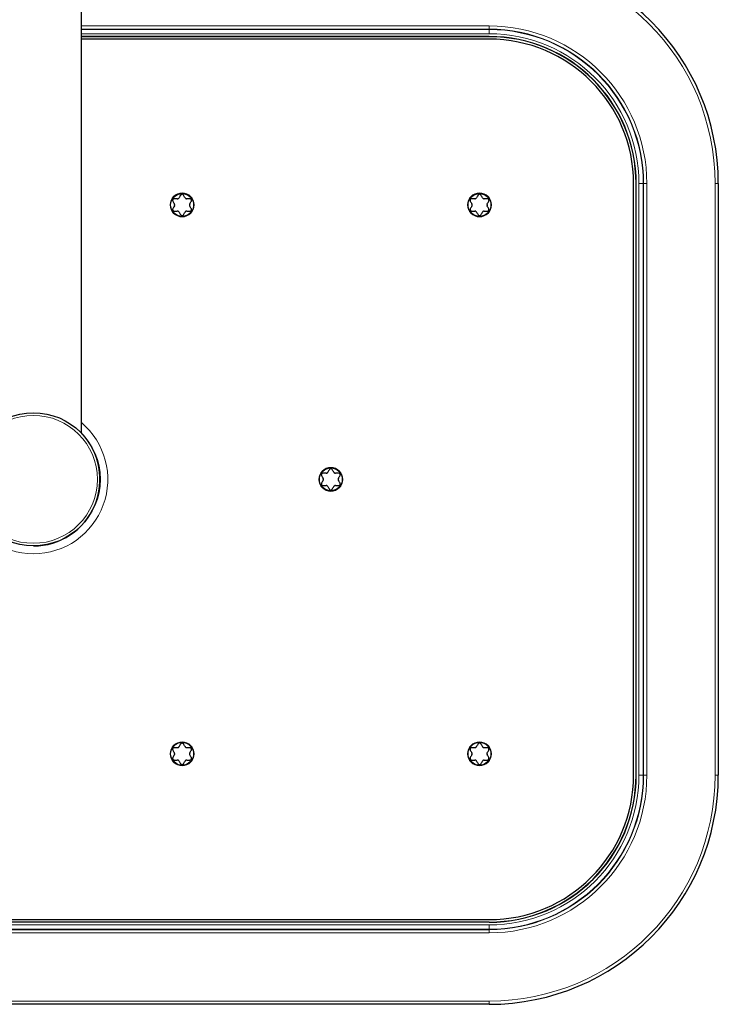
# Model space of a CAD drawing. Header units: millimetres. Extents: x 8 to 2314, y 12 to 2305.
# Tile 2 of 156: x 1117 to 1248, y 69 to 254. Entities that reach past the tile are written whole.
import ezdxf

# ---------------------------------------------------------------- set-up
doc = ezdxf.new("R2010")
doc.units = ezdxf.units.MM

msp = doc.modelspace()

# ---------------------------------------------------------------- linework, layer by layer
at = {"color": 7, "linetype": 'Continuous', "lineweight": 30}
for p, q in [((1128.93, 176.46), (1128.93, 561.46)), ((1205.43, 250.89), (1128.93, 250.89)), ((1205.43, 250.86), (1128.93, 250.86)), ((1205.43, 250.4), (1128.93, 250.4)), ((1232.54, 112.29), (1232.54, 223.29)), ((1233, 112.29), (1233, 223.29)), ((1233.03, 112.29), (1233.03, 223.29)), ((1248.43, 223.29), (1248.43, 112.29)), ((1034.43, 85.18), (1205.43, 85.18)), ((1205.43, 84.71), (1034.43, 84.71)), ((1205.43, 84.69), (1034.43, 84.69)), ((1205.43, 69.29), (1034.43, 69.29))]:
    msp.add_line(p, q, dxfattribs=at)
at = {"color": 252, "linetype": 'Continuous', "lineweight": 0}
for p, q in [((1128.93, 252.88), (1205.43, 252.88)), ((1205.43, 252.28), (1128.93, 252.28)), ((1128.93, 252.2), (1205.43, 252.2)), ((1205.43, 251.4), (1128.93, 251.4)), ((1205.43, 252.28), (1205.43, 252.88)), ((1205.43, 252.28), (1205.43, 252.2)), ((1205.43, 251.4), (1205.43, 252.2)), ((1205.43, 250.86), (1205.43, 250.89)), ((1233, 223.29), (1233.03, 223.29)), ((1233.54, 112.29), (1233.54, 223.29)), ((1233.54, 223.29), (1234.34, 223.29)), ((1234.34, 223.29), (1234.34, 112.29)), ((1234.42, 223.29), (1234.34, 223.29)), ((1234.42, 112.29), (1234.42, 223.29)), ((1235.02, 223.29), (1234.42, 223.29)), ((1235.02, 223.29), (1235.02, 112.29)), ((1247.83, 112.29), (1247.83, 223.29)), ((1247.83, 223.29), (1248.43, 223.29)), ((1233, 112.29), (1233.03, 112.29)), ((1233.54, 112.29), (1234.34, 112.29)), ((1234.42, 112.29), (1234.34, 112.29)), ((1235.02, 112.29), (1234.42, 112.29)), ((1247.83, 112.29), (1248.43, 112.29)), ((1034.43, 84.18), (1205.43, 84.18)), ((1205.43, 83.38), (1034.43, 83.38)), ((1034.43, 83.29), (1205.43, 83.29)), ((1205.43, 84.71), (1205.43, 84.69)), ((1205.43, 84.18), (1205.43, 83.38)), ((1205.43, 83.29), (1205.43, 83.38)), ((1205.43, 82.69), (1205.43, 83.29)), ((1205.43, 82.69), (1034.43, 82.69)), ((1034.43, 69.89), (1205.43, 69.89)), ((1205.43, 69.89), (1205.43, 69.29))]:
    msp.add_line(p, q, dxfattribs=at)
for centre, radius in [((1147.83, 219.29), 2.25), ((1203.63, 219.29), 2.25), ((1119.93, 167.79), 12), ((1175.73, 167.79), 2.25), ((1147.83, 116.29), 2.25), ((1203.63, 116.29), 2.25)]:
    msp.add_circle(centre, radius, dxfattribs=at)
at = {"color": 7, "linetype": 'Continuous', "lineweight": 30}
for centre, radius in [((1147.83, 219.29), 2.15), ((1203.63, 219.29), 2.15), ((1119.93, 167.79), 12.5), ((1175.73, 167.79), 2.15), ((1147.83, 116.29), 2.15), ((1203.63, 116.29), 2.15)]:
    msp.add_circle(centre, radius, dxfattribs=at)
for centre, radius, start, end in [((1205.43, 223.29), 43, 0, 90), ((1205.43, 223.29), 27.6, 0, 90), ((1205.43, 223.29), 27.57, 0, 90), ((1205.43, 223.29), 27.11, 0, 90), ((1119.93, 167.79), 12.5, 270, 43.9455), ((1205.43, 112.29), 27.11, 270, 0), ((1205.43, 112.29), 27.6, 270, 0), ((1205.43, 112.29), 27.57, 270, 0), ((1205.43, 112.29), 43, 270, 0)]:
    msp.add_arc(centre, radius, start, end, dxfattribs=at)
at = {"color": 252, "linetype": 'Continuous', "lineweight": 0}
for centre, radius, start, end in [((1205.43, 223.29), 42.4, 0, 90), ((1205.43, 223.29), 29.59, 0, 90), ((1205.43, 223.29), 28.99, 0, 90), ((1205.43, 223.29), 28.91, 0, 90), ((1205.43, 223.29), 28.11, 0, 90), ((1119.93, 167.79), 13.96, 130.1285, 49.8715), ((1205.43, 112.29), 28.11, 270, 0), ((1205.43, 112.29), 28.91, 270, 0), ((1205.43, 112.29), 28.99, 270, 0), ((1205.43, 112.29), 29.59, 270, 0), ((1205.43, 112.29), 42.4, 270, 0)]:
    msp.add_arc(centre, radius, start, end, dxfattribs=at)
at = {"color": 7, "linetype": 'Continuous', "lineweight": 30}
for points, knots in [([(1146.35, 220.44), (1146.32, 220.44), (1146.25, 220.43), (1146.16, 220.38), (1146.09, 220.31), (1146.05, 220.22), (1146.04, 220.13), (1146.06, 220.05), (1146.08, 220.01), (1146.09, 219.99)], [0, 0, 0, 0, 0.165353, 0.33162, 0.484162, 0.625774, 0.765975, 0.913088, 1, 1, 1, 1]), ([(1146.09, 219.99), (1146.14, 219.91), (1146.23, 219.74), (1146.33, 219.57), (1146.38, 219.49)], [0, 0, 0, 0, 0.499604, 1, 1, 1, 1]), ([(1146.93, 220.44), (1146.88, 220.44), (1146.69, 220.44), (1146.49, 220.44), (1146.35, 220.44)], [0, 0, 0, 0, 0.238341, 1, 1, 1, 1]), ([(1146.93, 220.44), (1146.97, 220.45), (1147.04, 220.45), (1147.15, 220.5), (1147.23, 220.57), (1147.26, 220.62), (1147.28, 220.64)], [0, 0, 0, 0, 0.273891, 0.549364, 0.806277, 1, 1, 1, 1]), ([(1147.57, 221.15), (1147.52, 221.07), (1147.42, 220.9), (1147.33, 220.73), (1147.28, 220.64)], [0, 0, 0, 0, 0.499604, 1, 1, 1, 1]), ([(1148.09, 221.15), (1148.07, 221.18), (1148.03, 221.23), (1147.94, 221.28), (1147.84, 221.3), (1147.75, 221.29), (1147.66, 221.25), (1147.6, 221.2), (1147.58, 221.16), (1147.57, 221.15)], [0, 0, 0, 0, 0.165307, 0.3315802, 0.484126, 0.62574, 0.7659396, 0.9130501, 1, 1, 1, 1]), ([(1148.38, 220.64), (1148.33, 220.73), (1148.23, 220.9), (1148.14, 221.06), (1148.09, 221.15)], [0, 0, 0, 0, 0.4994728, 1, 1, 1, 1]), ([(1148.38, 220.64), (1148.4, 220.61), (1148.44, 220.55), (1148.54, 220.48), (1148.64, 220.45), (1148.7, 220.44), (1148.73, 220.44)], [0, 0, 0, 0, 0.273824, 0.549306, 0.806223, 1, 1, 1, 1]), ([(1149.31, 220.44), (1149.24, 220.44), (1149.05, 220.44), (1148.86, 220.44), (1148.73, 220.44)], [0, 0, 0, 0, 0.3387949, 1, 1, 1, 1]), ([(1149.28, 219.49), (1149.33, 219.57), (1149.42, 219.74), (1149.52, 219.91), (1149.57, 219.99)], [0, 0, 0, 0, 0.499473, 1, 1, 1, 1]), ([(1149.57, 219.99), (1149.58, 220.02), (1149.61, 220.08), (1149.61, 220.19), (1149.58, 220.28), (1149.52, 220.36), (1149.45, 220.41), (1149.37, 220.44), (1149.33, 220.44), (1149.31, 220.44)], [0, 0, 0, 0, 0.1653069, 0.3315801, 0.4841259, 0.6257399, 0.7659394, 0.9130499, 1, 1, 1, 1]), ([(1202.15, 220.44), (1202.12, 220.44), (1202.05, 220.43), (1201.96, 220.38), (1201.89, 220.31), (1201.85, 220.22), (1201.84, 220.13), (1201.86, 220.05), (1201.88, 220.01), (1201.89, 219.99)], [0, 0, 0, 0, 0.1653528, 0.3316201, 0.4841619, 0.6257744, 0.7659748, 0.9130879, 1, 1, 1, 1]), ([(1201.89, 219.99), (1201.94, 219.91), (1202.03, 219.74), (1202.13, 219.57), (1202.18, 219.49)], [0, 0, 0, 0, 0.499604, 1, 1, 1, 1]), ([(1202.73, 220.44), (1202.68, 220.44), (1202.49, 220.44), (1202.29, 220.44), (1202.15, 220.44)], [0, 0, 0, 0, 0.238341, 1, 1, 1, 1]), ([(1202.73, 220.44), (1202.77, 220.45), (1202.84, 220.45), (1202.95, 220.5), (1203.03, 220.57), (1203.06, 220.62), (1203.08, 220.64)], [0, 0, 0, 0, 0.273891, 0.549364, 0.806277, 1, 1, 1, 1]), ([(1203.37, 221.15), (1203.32, 221.07), (1203.22, 220.9), (1203.13, 220.73), (1203.08, 220.64)], [0, 0, 0, 0, 0.499604, 1, 1, 1, 1]), ([(1203.89, 221.15), (1203.87, 221.18), (1203.83, 221.23), (1203.74, 221.28), (1203.64, 221.3), (1203.55, 221.29), (1203.46, 221.25), (1203.4, 221.2), (1203.38, 221.16), (1203.37, 221.15)], [0, 0, 0, 0, 0.165307, 0.33158, 0.484126, 0.62574, 0.76594, 0.91305, 1, 1, 1, 1]), ([(1204.18, 220.64), (1204.13, 220.73), (1204.03, 220.9), (1203.94, 221.06), (1203.89, 221.15)], [0, 0, 0, 0, 0.499473, 1, 1, 1, 1]), ([(1204.18, 220.64), (1204.2, 220.61), (1204.24, 220.55), (1204.34, 220.48), (1204.44, 220.45), (1204.5, 220.44), (1204.53, 220.44)], [0, 0, 0, 0, 0.2738242, 0.5493061, 0.8062233, 1, 1, 1, 1]), ([(1205.11, 220.44), (1205.04, 220.44), (1204.85, 220.44), (1204.66, 220.44), (1204.53, 220.44)], [0, 0, 0, 0, 0.338795, 1, 1, 1, 1]), ([(1205.08, 219.49), (1205.13, 219.57), (1205.22, 219.74), (1205.32, 219.91), (1205.37, 219.99)], [0, 0, 0, 0, 0.4994728, 1, 1, 1, 1]), ([(1205.37, 219.99), (1205.38, 220.02), (1205.41, 220.08), (1205.41, 220.19), (1205.38, 220.28), (1205.32, 220.36), (1205.25, 220.41), (1205.17, 220.44), (1205.13, 220.44), (1205.11, 220.44)], [0, 0, 0, 0, 0.165307, 0.33158, 0.484126, 0.62574, 0.765939, 0.91305, 1, 1, 1, 1]), ([(1146.09, 218.58), (1146.07, 218.55), (1146.05, 218.49), (1146.05, 218.39), (1146.08, 218.29), (1146.14, 218.22), (1146.21, 218.16), (1146.28, 218.14), (1146.33, 218.13), (1146.35, 218.13)], [0, 0, 0, 0, 0.165307, 0.33158, 0.484126, 0.62574, 0.765939, 0.91305, 1, 1, 1, 1]), ([(1146.38, 219.09), (1146.33, 219), (1146.23, 218.83), (1146.14, 218.67), (1146.09, 218.58)], [0, 0, 0, 0, 0.499473, 1, 1, 1, 1]), ([(1146.35, 218.13), (1146.49, 218.13), (1146.69, 218.13), (1146.88, 218.13), (1146.93, 218.13)], [0, 0, 0, 0, 0.761658, 1, 1, 1, 1]), ([(1146.38, 219.09), (1146.4, 219.12), (1146.43, 219.19), (1146.44, 219.31), (1146.42, 219.41), (1146.39, 219.47), (1146.38, 219.49)], [0, 0, 0, 0, 0.273824, 0.549306, 0.8062232, 1, 1, 1, 1]), ([(1147.28, 217.93), (1147.26, 217.96), (1147.21, 218.03), (1147.12, 218.09), (1147.02, 218.13), (1146.96, 218.13), (1146.93, 218.13)], [0, 0, 0, 0, 0.273824, 0.549306, 0.806223, 1, 1, 1, 1]), ([(1148.73, 218.13), (1148.69, 218.13), (1148.61, 218.13), (1148.51, 218.07), (1148.43, 218.01), (1148.39, 217.96), (1148.38, 217.93)], [0, 0, 0, 0, 0.273891, 0.549364, 0.806277, 1, 1, 1, 1]), ([(1148.73, 218.13), (1148.86, 218.13), (1149.05, 218.13), (1149.24, 218.13), (1149.31, 218.13)], [0, 0, 0, 0, 0.661205, 1, 1, 1, 1]), ([(1149.28, 219.49), (1149.26, 219.45), (1149.23, 219.39), (1149.22, 219.27), (1149.24, 219.17), (1149.27, 219.11), (1149.28, 219.09)], [0, 0, 0, 0, 0.273824, 0.549306, 0.806223, 1, 1, 1, 1]), ([(1149.57, 218.58), (1149.52, 218.67), (1149.42, 218.83), (1149.33, 219), (1149.28, 219.09)], [0, 0, 0, 0, 0.499604, 1, 1, 1, 1]), ([(1149.31, 218.13), (1149.34, 218.14), (1149.41, 218.14), (1149.5, 218.19), (1149.57, 218.27), (1149.6, 218.36), (1149.61, 218.45), (1149.6, 218.53), (1149.58, 218.57), (1149.57, 218.58)], [0, 0, 0, 0, 0.165353, 0.33162, 0.484162, 0.625774, 0.765975, 0.913088, 1, 1, 1, 1]), ([(1201.89, 218.58), (1201.87, 218.55), (1201.85, 218.49), (1201.85, 218.39), (1201.88, 218.29), (1201.94, 218.22), (1202.01, 218.16), (1202.08, 218.14), (1202.13, 218.13), (1202.15, 218.13)], [0, 0, 0, 0, 0.165307, 0.33158, 0.484126, 0.62574, 0.765939, 0.91305, 1, 1, 1, 1]), ([(1202.18, 219.09), (1202.13, 219), (1202.03, 218.83), (1201.94, 218.67), (1201.89, 218.58)], [0, 0, 0, 0, 0.4994728, 1, 1, 1, 1]), ([(1202.15, 218.13), (1202.29, 218.13), (1202.49, 218.13), (1202.68, 218.13), (1202.73, 218.13)], [0, 0, 0, 0, 0.761658, 1, 1, 1, 1]), ([(1202.18, 219.09), (1202.2, 219.12), (1202.23, 219.19), (1202.24, 219.31), (1202.22, 219.41), (1202.19, 219.47), (1202.18, 219.49)], [0, 0, 0, 0, 0.273824, 0.549306, 0.8062232, 1, 1, 1, 1]), ([(1203.08, 217.93), (1203.06, 217.96), (1203.01, 218.03), (1202.92, 218.09), (1202.82, 218.13), (1202.76, 218.13), (1202.73, 218.13)], [0, 0, 0, 0, 0.2738242, 0.5493061, 0.8062233, 1, 1, 1, 1]), ([(1204.53, 218.13), (1204.49, 218.13), (1204.41, 218.13), (1204.31, 218.07), (1204.23, 218.01), (1204.19, 217.96), (1204.18, 217.93)], [0, 0, 0, 0, 0.273891, 0.549364, 0.806277, 1, 1, 1, 1]), ([(1204.53, 218.13), (1204.66, 218.13), (1204.85, 218.13), (1205.04, 218.13), (1205.11, 218.13)], [0, 0, 0, 0, 0.661205, 1, 1, 1, 1]), ([(1205.08, 219.49), (1205.06, 219.45), (1205.03, 219.39), (1205.02, 219.27), (1205.04, 219.17), (1205.07, 219.11), (1205.08, 219.09)], [0, 0, 0, 0, 0.273824, 0.549306, 0.806223, 1, 1, 1, 1]), ([(1205.37, 218.58), (1205.32, 218.67), (1205.22, 218.83), (1205.13, 219), (1205.08, 219.09)], [0, 0, 0, 0, 0.499604, 1, 1, 1, 1]), ([(1205.11, 218.13), (1205.14, 218.14), (1205.21, 218.14), (1205.3, 218.19), (1205.37, 218.27), (1205.4, 218.36), (1205.41, 218.45), (1205.4, 218.53), (1205.38, 218.57), (1205.37, 218.58)], [0, 0, 0, 0, 0.1653528, 0.3316201, 0.4841619, 0.6257744, 0.7659748, 0.9130879, 1, 1, 1, 1]), ([(1147.28, 217.93), (1147.33, 217.85), (1147.42, 217.68), (1147.52, 217.51), (1147.57, 217.43)], [0, 0, 0, 0, 0.499473, 1, 1, 1, 1]), ([(1147.57, 217.43), (1147.59, 217.4), (1147.63, 217.35), (1147.72, 217.29), (1147.82, 217.27), (1147.91, 217.29), (1147.99, 217.32), (1148.05, 217.38), (1148.08, 217.41), (1148.09, 217.43)], [0, 0, 0, 0, 0.165307, 0.33158, 0.484126, 0.62574, 0.76594, 0.91305, 1, 1, 1, 1]), ([(1148.09, 217.43), (1148.14, 217.51), (1148.23, 217.68), (1148.33, 217.85), (1148.38, 217.93)], [0, 0, 0, 0, 0.4996038, 1, 1, 1, 1]), ([(1203.08, 217.93), (1203.13, 217.85), (1203.22, 217.68), (1203.32, 217.51), (1203.37, 217.43)], [0, 0, 0, 0, 0.499473, 1, 1, 1, 1]), ([(1203.37, 217.43), (1203.39, 217.4), (1203.43, 217.35), (1203.52, 217.29), (1203.62, 217.27), (1203.71, 217.29), (1203.79, 217.32), (1203.85, 217.38), (1203.88, 217.41), (1203.89, 217.43)], [0, 0, 0, 0, 0.165307, 0.3315802, 0.484126, 0.62574, 0.7659396, 0.9130501, 1, 1, 1, 1]), ([(1203.89, 217.43), (1203.94, 217.51), (1204.03, 217.68), (1204.13, 217.85), (1204.18, 217.93)], [0, 0, 0, 0, 0.499604, 1, 1, 1, 1]), ([(1174.25, 168.94), (1174.22, 168.94), (1174.15, 168.93), (1174.06, 168.88), (1173.99, 168.81), (1173.95, 168.72), (1173.94, 168.63), (1173.96, 168.55), (1173.98, 168.51), (1173.99, 168.49)], [0, 0, 0, 0, 0.1653528, 0.3316201, 0.4841619, 0.6257744, 0.7659748, 0.9130879, 1, 1, 1, 1]), ([(1173.99, 168.49), (1174.04, 168.41), (1174.13, 168.24), (1174.23, 168.07), (1174.28, 167.99)], [0, 0, 0, 0, 0.499604, 1, 1, 1, 1]), ([(1174.83, 168.94), (1174.78, 168.94), (1174.59, 168.94), (1174.39, 168.94), (1174.25, 168.94)], [0, 0, 0, 0, 0.238341, 1, 1, 1, 1]), ([(1174.83, 168.94), (1174.87, 168.95), (1174.94, 168.95), (1175.05, 169), (1175.13, 169.07), (1175.16, 169.12), (1175.18, 169.14)], [0, 0, 0, 0, 0.273891, 0.549364, 0.806277, 1, 1, 1, 1]), ([(1175.47, 169.65), (1175.42, 169.57), (1175.32, 169.4), (1175.23, 169.23), (1175.18, 169.14)], [0, 0, 0, 0, 0.499604, 1, 1, 1, 1]), ([(1175.99, 169.65), (1175.97, 169.68), (1175.93, 169.73), (1175.84, 169.78), (1175.74, 169.8), (1175.65, 169.79), (1175.56, 169.75), (1175.5, 169.7), (1175.48, 169.66), (1175.47, 169.65)], [0, 0, 0, 0, 0.165307, 0.33158, 0.484126, 0.62574, 0.76594, 0.91305, 1, 1, 1, 1]), ([(1176.28, 169.14), (1176.23, 169.23), (1176.13, 169.4), (1176.04, 169.56), (1175.99, 169.65)], [0, 0, 0, 0, 0.499473, 1, 1, 1, 1]), ([(1176.28, 169.14), (1176.3, 169.11), (1176.34, 169.05), (1176.44, 168.98), (1176.54, 168.95), (1176.6, 168.94), (1176.63, 168.94)], [0, 0, 0, 0, 0.273824, 0.549306, 0.806223, 1, 1, 1, 1]), ([(1177.21, 168.94), (1177.14, 168.94), (1176.95, 168.94), (1176.76, 168.94), (1176.63, 168.94)], [0, 0, 0, 0, 0.338795, 1, 1, 1, 1]), ([(1177.18, 167.99), (1177.23, 168.07), (1177.32, 168.24), (1177.42, 168.41), (1177.47, 168.49)], [0, 0, 0, 0, 0.4994728, 1, 1, 1, 1]), ([(1177.47, 168.49), (1177.48, 168.52), (1177.51, 168.58), (1177.51, 168.69), (1177.48, 168.78), (1177.42, 168.86), (1177.35, 168.91), (1177.27, 168.94), (1177.23, 168.94), (1177.21, 168.94)], [0, 0, 0, 0, 0.165307, 0.33158, 0.484126, 0.62574, 0.765939, 0.91305, 1, 1, 1, 1]), ([(1173.99, 167.08), (1173.97, 167.05), (1173.95, 166.99), (1173.95, 166.89), (1173.98, 166.79), (1174.04, 166.72), (1174.11, 166.66), (1174.18, 166.64), (1174.23, 166.63), (1174.25, 166.63)], [0, 0, 0, 0, 0.165307, 0.33158, 0.484126, 0.62574, 0.765939, 0.91305, 1, 1, 1, 1]), ([(1174.28, 167.59), (1174.23, 167.5), (1174.13, 167.33), (1174.04, 167.17), (1173.99, 167.08)], [0, 0, 0, 0, 0.499473, 1, 1, 1, 1]), ([(1174.25, 166.63), (1174.39, 166.63), (1174.59, 166.63), (1174.78, 166.63), (1174.83, 166.63)], [0, 0, 0, 0, 0.761658, 1, 1, 1, 1]), ([(1174.28, 167.59), (1174.3, 167.62), (1174.33, 167.69), (1174.34, 167.81), (1174.32, 167.91), (1174.29, 167.97), (1174.28, 167.99)], [0, 0, 0, 0, 0.273824, 0.549306, 0.806223, 1, 1, 1, 1]), ([(1175.18, 166.43), (1175.16, 166.46), (1175.11, 166.53), (1175.02, 166.59), (1174.92, 166.63), (1174.86, 166.63), (1174.83, 166.63)], [0, 0, 0, 0, 0.273824, 0.549306, 0.806223, 1, 1, 1, 1]), ([(1175.18, 166.43), (1175.23, 166.35), (1175.32, 166.18), (1175.42, 166.01), (1175.47, 165.93)], [0, 0, 0, 0, 0.499473, 1, 1, 1, 1]), ([(1175.99, 165.93), (1176.04, 166.01), (1176.13, 166.18), (1176.23, 166.35), (1176.28, 166.43)], [0, 0, 0, 0, 0.499604, 1, 1, 1, 1]), ([(1176.63, 166.63), (1176.59, 166.63), (1176.51, 166.63), (1176.41, 166.57), (1176.33, 166.51), (1176.29, 166.46), (1176.28, 166.43)], [0, 0, 0, 0, 0.2738911, 0.5493636, 0.8062775, 1, 1, 1, 1]), ([(1176.63, 166.63), (1176.76, 166.63), (1176.95, 166.63), (1177.14, 166.63), (1177.21, 166.63)], [0, 0, 0, 0, 0.661205, 1, 1, 1, 1]), ([(1177.18, 167.99), (1177.16, 167.95), (1177.13, 167.89), (1177.12, 167.77), (1177.14, 167.67), (1177.17, 167.61), (1177.18, 167.59)], [0, 0, 0, 0, 0.273824, 0.549306, 0.806223, 1, 1, 1, 1]), ([(1177.47, 167.08), (1177.42, 167.17), (1177.32, 167.33), (1177.23, 167.5), (1177.18, 167.59)], [0, 0, 0, 0, 0.499604, 1, 1, 1, 1]), ([(1177.21, 166.63), (1177.24, 166.64), (1177.31, 166.64), (1177.4, 166.69), (1177.47, 166.77), (1177.5, 166.86), (1177.51, 166.95), (1177.5, 167.03), (1177.48, 167.07), (1177.47, 167.08)], [0, 0, 0, 0, 0.165353, 0.33162, 0.484162, 0.625774, 0.765975, 0.913088, 1, 1, 1, 1]), ([(1175.47, 165.93), (1175.49, 165.9), (1175.53, 165.85), (1175.62, 165.79), (1175.72, 165.77), (1175.81, 165.79), (1175.89, 165.82), (1175.95, 165.88), (1175.98, 165.91), (1175.99, 165.93)], [0, 0, 0, 0, 0.165307, 0.33158, 0.484126, 0.62574, 0.76594, 0.91305, 1, 1, 1, 1]), ([(1148.09, 118.15), (1148.07, 118.18), (1148.03, 118.23), (1147.94, 118.28), (1147.84, 118.3), (1147.75, 118.29), (1147.66, 118.25), (1147.6, 118.2), (1147.58, 118.16), (1147.57, 118.15)], [0, 0, 0, 0, 0.165307, 0.33158, 0.484126, 0.62574, 0.76594, 0.91305, 1, 1, 1, 1]), ([(1203.89, 118.15), (1203.87, 118.18), (1203.83, 118.23), (1203.74, 118.28), (1203.64, 118.3), (1203.55, 118.29), (1203.46, 118.25), (1203.4, 118.2), (1203.38, 118.16), (1203.37, 118.15)], [0, 0, 0, 0, 0.165307, 0.33158, 0.484126, 0.62574, 0.76594, 0.91305, 1, 1, 1, 1]), ([(1146.35, 117.44), (1146.32, 117.44), (1146.25, 117.43), (1146.16, 117.38), (1146.09, 117.31), (1146.05, 117.22), (1146.04, 117.13), (1146.06, 117.05), (1146.08, 117.01), (1146.09, 116.99)], [0, 0, 0, 0, 0.165353, 0.33162, 0.484162, 0.625774, 0.765975, 0.913088, 1, 1, 1, 1]), ([(1146.09, 116.99), (1146.14, 116.91), (1146.23, 116.74), (1146.33, 116.57), (1146.38, 116.49)], [0, 0, 0, 0, 0.499604, 1, 1, 1, 1]), ([(1146.93, 117.44), (1146.88, 117.44), (1146.69, 117.44), (1146.49, 117.44), (1146.35, 117.44)], [0, 0, 0, 0, 0.238341, 1, 1, 1, 1]), ([(1146.38, 116.09), (1146.4, 116.12), (1146.43, 116.19), (1146.44, 116.31), (1146.42, 116.41), (1146.39, 116.47), (1146.38, 116.49)], [0, 0, 0, 0, 0.273824, 0.549306, 0.806223, 1, 1, 1, 1]), ([(1146.93, 117.44), (1146.97, 117.45), (1147.04, 117.45), (1147.15, 117.5), (1147.23, 117.57), (1147.26, 117.62), (1147.28, 117.64)], [0, 0, 0, 0, 0.273891, 0.549364, 0.806277, 1, 1, 1, 1]), ([(1147.57, 118.15), (1147.52, 118.07), (1147.42, 117.9), (1147.33, 117.73), (1147.28, 117.64)], [0, 0, 0, 0, 0.499604, 1, 1, 1, 1]), ([(1148.38, 117.64), (1148.33, 117.73), (1148.23, 117.9), (1148.14, 118.06), (1148.09, 118.15)], [0, 0, 0, 0, 0.499473, 1, 1, 1, 1]), ([(1148.38, 117.64), (1148.4, 117.61), (1148.44, 117.55), (1148.54, 117.48), (1148.64, 117.45), (1148.7, 117.44), (1148.73, 117.44)], [0, 0, 0, 0, 0.273824, 0.549306, 0.806223, 1, 1, 1, 1]), ([(1149.31, 117.44), (1149.24, 117.44), (1149.05, 117.44), (1148.86, 117.44), (1148.73, 117.44)], [0, 0, 0, 0, 0.3387949, 1, 1, 1, 1]), ([(1149.28, 116.49), (1149.26, 116.45), (1149.23, 116.39), (1149.22, 116.27), (1149.24, 116.17), (1149.27, 116.11), (1149.28, 116.09)], [0, 0, 0, 0, 0.273824, 0.549306, 0.806223, 1, 1, 1, 1]), ([(1149.28, 116.49), (1149.33, 116.57), (1149.42, 116.74), (1149.52, 116.91), (1149.57, 116.99)], [0, 0, 0, 0, 0.499473, 1, 1, 1, 1]), ([(1149.57, 116.99), (1149.58, 117.02), (1149.61, 117.08), (1149.61, 117.19), (1149.58, 117.28), (1149.52, 117.36), (1149.45, 117.41), (1149.37, 117.44), (1149.33, 117.44), (1149.31, 117.44)], [0, 0, 0, 0, 0.165307, 0.33158, 0.484126, 0.62574, 0.765939, 0.91305, 1, 1, 1, 1]), ([(1202.15, 117.44), (1202.12, 117.44), (1202.05, 117.43), (1201.96, 117.38), (1201.89, 117.31), (1201.85, 117.22), (1201.84, 117.13), (1201.86, 117.05), (1201.88, 117.01), (1201.89, 116.99)], [0, 0, 0, 0, 0.165353, 0.33162, 0.484162, 0.625774, 0.765975, 0.913088, 1, 1, 1, 1]), ([(1201.89, 116.99), (1201.94, 116.91), (1202.03, 116.74), (1202.13, 116.57), (1202.18, 116.49)], [0, 0, 0, 0, 0.499604, 1, 1, 1, 1]), ([(1202.73, 117.44), (1202.68, 117.44), (1202.49, 117.44), (1202.29, 117.44), (1202.15, 117.44)], [0, 0, 0, 0, 0.238341, 1, 1, 1, 1]), ([(1202.18, 116.09), (1202.2, 116.12), (1202.23, 116.19), (1202.24, 116.31), (1202.22, 116.41), (1202.19, 116.47), (1202.18, 116.49)], [0, 0, 0, 0, 0.273824, 0.549306, 0.806223, 1, 1, 1, 1]), ([(1202.73, 117.44), (1202.77, 117.45), (1202.84, 117.45), (1202.95, 117.5), (1203.03, 117.57), (1203.06, 117.62), (1203.08, 117.64)], [0, 0, 0, 0, 0.273891, 0.549364, 0.806277, 1, 1, 1, 1]), ([(1203.37, 118.15), (1203.32, 118.07), (1203.22, 117.9), (1203.13, 117.73), (1203.08, 117.64)], [0, 0, 0, 0, 0.499604, 1, 1, 1, 1]), ([(1204.18, 117.64), (1204.13, 117.73), (1204.03, 117.9), (1203.94, 118.06), (1203.89, 118.15)], [0, 0, 0, 0, 0.499473, 1, 1, 1, 1]), ([(1204.18, 117.64), (1204.2, 117.61), (1204.24, 117.55), (1204.34, 117.48), (1204.44, 117.45), (1204.5, 117.44), (1204.53, 117.44)], [0, 0, 0, 0, 0.273824, 0.549306, 0.806223, 1, 1, 1, 1]), ([(1205.11, 117.44), (1205.04, 117.44), (1204.85, 117.44), (1204.66, 117.44), (1204.53, 117.44)], [0, 0, 0, 0, 0.338795, 1, 1, 1, 1]), ([(1205.08, 116.49), (1205.06, 116.45), (1205.03, 116.39), (1205.02, 116.27), (1205.04, 116.17), (1205.07, 116.11), (1205.08, 116.09)], [0, 0, 0, 0, 0.273824, 0.549306, 0.806223, 1, 1, 1, 1]), ([(1205.08, 116.49), (1205.13, 116.57), (1205.22, 116.74), (1205.32, 116.91), (1205.37, 116.99)], [0, 0, 0, 0, 0.499473, 1, 1, 1, 1]), ([(1205.37, 116.99), (1205.38, 117.02), (1205.41, 117.08), (1205.41, 117.19), (1205.38, 117.28), (1205.32, 117.36), (1205.25, 117.41), (1205.17, 117.44), (1205.13, 117.44), (1205.11, 117.44)], [0, 0, 0, 0, 0.1653069, 0.3315801, 0.4841259, 0.6257399, 0.7659394, 0.9130499, 1, 1, 1, 1]), ([(1146.09, 115.58), (1146.07, 115.55), (1146.05, 115.49), (1146.05, 115.39), (1146.08, 115.29), (1146.14, 115.22), (1146.21, 115.16), (1146.28, 115.14), (1146.33, 115.13), (1146.35, 115.13)], [0, 0, 0, 0, 0.1653069, 0.3315801, 0.4841259, 0.6257399, 0.7659394, 0.9130499, 1, 1, 1, 1]), ([(1146.38, 116.09), (1146.33, 116), (1146.23, 115.83), (1146.14, 115.67), (1146.09, 115.58)], [0, 0, 0, 0, 0.499473, 1, 1, 1, 1]), ([(1146.35, 115.13), (1146.49, 115.13), (1146.69, 115.13), (1146.88, 115.13), (1146.93, 115.13)], [0, 0, 0, 0, 0.761658, 1, 1, 1, 1]), ([(1147.28, 114.93), (1147.26, 114.96), (1147.21, 115.03), (1147.12, 115.09), (1147.02, 115.13), (1146.96, 115.13), (1146.93, 115.13)], [0, 0, 0, 0, 0.273824, 0.549306, 0.806223, 1, 1, 1, 1]), ([(1147.28, 114.93), (1147.33, 114.85), (1147.42, 114.68), (1147.52, 114.51), (1147.57, 114.43)], [0, 0, 0, 0, 0.499473, 1, 1, 1, 1]), ([(1148.09, 114.43), (1148.14, 114.51), (1148.23, 114.68), (1148.33, 114.85), (1148.38, 114.93)], [0, 0, 0, 0, 0.4996038, 1, 1, 1, 1]), ([(1148.73, 115.13), (1148.69, 115.13), (1148.61, 115.13), (1148.51, 115.07), (1148.43, 115.01), (1148.39, 114.96), (1148.38, 114.93)], [0, 0, 0, 0, 0.273891, 0.549364, 0.806277, 1, 1, 1, 1]), ([(1148.73, 115.13), (1148.86, 115.13), (1149.05, 115.13), (1149.24, 115.13), (1149.31, 115.13)], [0, 0, 0, 0, 0.661205, 1, 1, 1, 1]), ([(1149.57, 115.58), (1149.52, 115.67), (1149.42, 115.83), (1149.33, 116), (1149.28, 116.09)], [0, 0, 0, 0, 0.499604, 1, 1, 1, 1]), ([(1149.31, 115.13), (1149.34, 115.14), (1149.41, 115.14), (1149.5, 115.19), (1149.57, 115.27), (1149.6, 115.36), (1149.61, 115.45), (1149.6, 115.53), (1149.58, 115.57), (1149.57, 115.58)], [0, 0, 0, 0, 0.165353, 0.33162, 0.484162, 0.625774, 0.765975, 0.913088, 1, 1, 1, 1]), ([(1201.89, 115.58), (1201.87, 115.55), (1201.85, 115.49), (1201.85, 115.39), (1201.88, 115.29), (1201.94, 115.22), (1202.01, 115.16), (1202.08, 115.14), (1202.13, 115.13), (1202.15, 115.13)], [0, 0, 0, 0, 0.165307, 0.33158, 0.484126, 0.62574, 0.765939, 0.91305, 1, 1, 1, 1]), ([(1202.18, 116.09), (1202.13, 116), (1202.03, 115.83), (1201.94, 115.67), (1201.89, 115.58)], [0, 0, 0, 0, 0.4994728, 1, 1, 1, 1]), ([(1202.15, 115.13), (1202.29, 115.13), (1202.49, 115.13), (1202.68, 115.13), (1202.73, 115.13)], [0, 0, 0, 0, 0.761658, 1, 1, 1, 1]), ([(1203.08, 114.93), (1203.06, 114.96), (1203.01, 115.03), (1202.92, 115.09), (1202.82, 115.13), (1202.76, 115.13), (1202.73, 115.13)], [0, 0, 0, 0, 0.273824, 0.549306, 0.806223, 1, 1, 1, 1]), ([(1203.08, 114.93), (1203.13, 114.85), (1203.22, 114.68), (1203.32, 114.51), (1203.37, 114.43)], [0, 0, 0, 0, 0.499473, 1, 1, 1, 1]), ([(1203.89, 114.43), (1203.94, 114.51), (1204.03, 114.68), (1204.13, 114.85), (1204.18, 114.93)], [0, 0, 0, 0, 0.4996038, 1, 1, 1, 1]), ([(1204.53, 115.13), (1204.49, 115.13), (1204.41, 115.13), (1204.31, 115.07), (1204.23, 115.01), (1204.19, 114.96), (1204.18, 114.93)], [0, 0, 0, 0, 0.2738911, 0.5493636, 0.8062775, 1, 1, 1, 1]), ([(1204.53, 115.13), (1204.66, 115.13), (1204.85, 115.13), (1205.04, 115.13), (1205.11, 115.13)], [0, 0, 0, 0, 0.661205, 1, 1, 1, 1]), ([(1205.37, 115.58), (1205.32, 115.67), (1205.22, 115.83), (1205.13, 116), (1205.08, 116.09)], [0, 0, 0, 0, 0.499604, 1, 1, 1, 1]), ([(1205.11, 115.13), (1205.14, 115.14), (1205.21, 115.14), (1205.3, 115.19), (1205.37, 115.27), (1205.4, 115.36), (1205.41, 115.45), (1205.4, 115.53), (1205.38, 115.57), (1205.37, 115.58)], [0, 0, 0, 0, 0.165353, 0.33162, 0.484162, 0.625774, 0.765975, 0.913088, 1, 1, 1, 1]), ([(1147.57, 114.43), (1147.59, 114.4), (1147.63, 114.35), (1147.72, 114.29), (1147.82, 114.27), (1147.91, 114.29), (1147.99, 114.32), (1148.05, 114.38), (1148.08, 114.41), (1148.09, 114.43)], [0, 0, 0, 0, 0.165307, 0.33158, 0.484126, 0.62574, 0.76594, 0.91305, 1, 1, 1, 1]), ([(1203.37, 114.43), (1203.39, 114.4), (1203.43, 114.35), (1203.52, 114.29), (1203.62, 114.27), (1203.71, 114.29), (1203.79, 114.32), (1203.85, 114.38), (1203.88, 114.41), (1203.89, 114.43)], [0, 0, 0, 0, 0.165307, 0.33158, 0.484126, 0.62574, 0.76594, 0.91305, 1, 1, 1, 1])]:
    msp.add_open_spline(points, degree=3, knots=knots, dxfattribs=at)

doc.saveas('drawing.dxf')
